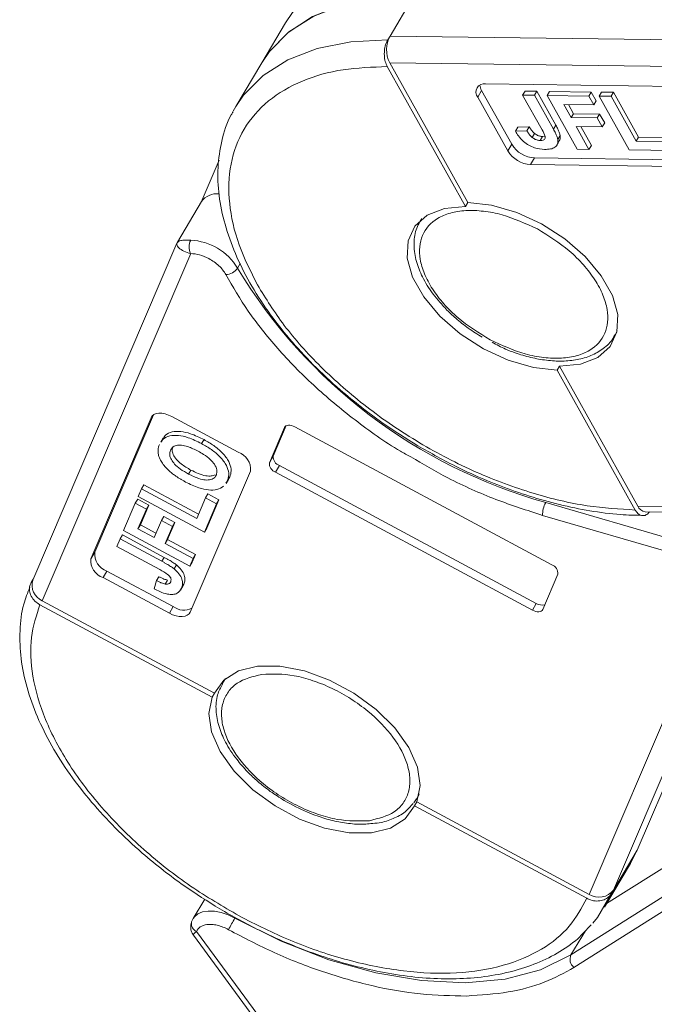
# Model space of a CAD drawing. Header units: millimetres. Extents: x 3199 to 4123, y -210 to 442.
# Tile 19 of 39: x 3573 to 3606, y 310 to 362. Entities that reach past the tile are written whole.
import ezdxf

# ---------------------------------------------------------------- set-up
doc = ezdxf.new("R2010")
doc.units = ezdxf.units.MM

msp = doc.modelspace()

# ---------------------------------------------------------------- linework, layer by layer
at = {"color": 7, "linetype": 'Continuous', "lineweight": 15}
for p, q in [((3592.386, 361.133), (3593.639, 363.238)), ((3586.834, 361.825), (3585.581, 359.72)), ((3592.261, 360.923), (3592.386, 361.133)), ((3619.622, 360.774), (3592.386, 361.133)), ((3585.581, 359.72), (3584.203, 357.405)), ((3596.391, 352.099), (3592.242, 359.509)), ((3592.368, 359.719), (3620.516, 359.348)), ((3596.516, 352.309), (3592.368, 359.719)), ((3597.039, 357.889), (3597.247, 358.24)), ((3597.247, 358.24), (3598.843, 355.39)), ((3608.886, 358.44), (3597.456, 358.591)), ((3599.55, 358.21), (3599.425, 357.999)), ((3599.55, 358.21), (3600.178, 358.202)), ((3597.039, 357.889), (3598.634, 355.04)), ((3599.425, 357.999), (3600.457, 356.155)), ((3600.053, 357.991), (3599.425, 357.999)), ((3600.053, 357.991), (3600.178, 358.202)), ((3601.059, 356.195), (3600.053, 357.991)), ((3600.178, 358.202), (3601.184, 356.405)), ((3600.723, 357.982), (3600.848, 358.193)), ((3600.723, 357.982), (3602.318, 355.132)), ((3602.942, 357.953), (3600.723, 357.982)), ((3600.848, 358.193), (3603.067, 358.164)), ((3602.942, 357.953), (3603.067, 358.164)), ((3603.207, 357.478), (3602.942, 357.953)), ((3603.067, 358.164), (3603.333, 357.689)), ((3603.207, 357.478), (3603.333, 357.689)), ((3603.486, 357.946), (3603.611, 358.156)), ((3603.486, 357.946), (3605.081, 355.096)), ((3604.114, 357.938), (3603.486, 357.946)), ((3603.611, 358.156), (3604.239, 358.148)), ((3604.114, 357.938), (3604.239, 358.148)), ((3605.443, 355.563), (3604.114, 357.938)), ((3604.239, 358.148), (3605.569, 355.773)), ((3584.059, 357.148), (3584.203, 357.405)), ((3601.617, 357.499), (3603.207, 357.478)), ((3602.005, 356.805), (3601.617, 357.499)), ((3601.861, 357.496), (3602.13, 357.015)), ((3602.005, 356.805), (3602.13, 357.015)), ((3603.387, 356.787), (3602.005, 356.805)), ((3602.13, 357.015), (3603.512, 356.997)), ((3603.387, 356.787), (3603.512, 356.997)), ((3603.653, 356.312), (3603.387, 356.787)), ((3603.512, 356.997), (3603.778, 356.522)), ((3599.044, 356.082), (3599.169, 356.293)), ((3599.169, 356.293), (3599.776, 356.321)), ((3599.776, 356.321), (3599.651, 356.111)), ((3601.184, 356.405), (3601.059, 356.195)), ((3602.271, 356.33), (3603.653, 356.312)), ((3602.946, 355.124), (3602.271, 356.33)), ((3602.516, 356.327), (3603.071, 355.335)), ((3603.653, 356.312), (3603.778, 356.522)), ((3599.651, 356.111), (3599.044, 356.082)), ((3600.06, 355.965), (3599.935, 355.755)), ((3600.484, 355.804), (3600.359, 355.593)), ((3600.484, 355.804), (3600.609, 355.817)), ((3601.416, 355.864), (3601.291, 355.654)), ((3605.443, 355.563), (3605.569, 355.773)), ((3605.569, 355.773), (3607.243, 355.751)), ((3598.634, 355.04), (3598.843, 355.39)), ((3601.203, 355.298), (3601.265, 355.402)), ((3601.274, 355.416), (3601.328, 355.508)), ((3602.318, 355.132), (3602.946, 355.124)), ((3602.946, 355.124), (3603.071, 355.335)), ((3605.081, 355.096), (3607.384, 355.066)), ((3607.118, 355.541), (3605.443, 355.563)), ((3599.849, 354.316), (3600.058, 354.667)), ((3600.058, 354.667), (3611.488, 354.516)), ((3583.313, 354.548), (3582.359, 352.319)), ((3599.849, 354.316), (3611.279, 354.166)), ((3582.382, 352.357), (3581.104, 350.209)), ((3596.516, 352.309), (3596.391, 352.099)), ((3581.07, 350.144), (3573.428, 332.281)), ((3573.93, 331.186), (3581.806, 349.597)), ((3584.291, 348.822), (3584.441, 349.074)), ((3604.314, 345.245), (3604.43, 345.44)), ((3604.444, 345.505), (3604.337, 345.286)), ((3601.257, 343.406), (3601.382, 343.617)), ((3605.53, 336.207), (3601.382, 343.617)), ((3605.405, 335.997), (3601.257, 343.406)), ((3579.826, 341.039), (3576.714, 333.766)), ((3579.704, 340.891), (3576.506, 333.415)), ((3579.704, 340.891), (3579.749, 340.967)), ((3584.329, 339.065), (3580.812, 340.953)), ((3586.882, 340.471), (3586.191, 338.858)), ((3586.782, 340.376), (3585.983, 338.507)), ((3586.782, 340.376), (3586.805, 340.414)), ((3600.968, 333.093), (3587.336, 340.407)), ((3580.341, 339.813), (3580.216, 339.603)), ((3582.515, 339.728), (3582.389, 339.517)), ((3585.983, 338.507), (3586.191, 338.858)), ((3581.816, 338.116), (3581.691, 337.905)), ((3581.782, 330.584), (3584.98, 338.06)), ((3586.308, 338.004), (3586.517, 338.355)), ((3586.308, 338.004), (3599.94, 330.69)), ((3586.517, 338.355), (3600.148, 331.041)), ((3579.196, 337.123), (3579.322, 337.333)), ((3579.322, 337.333), (3582.225, 335.776)), ((3583.756, 337.542), (3583.669, 337.419)), ((3583.686, 337.409), (3583.811, 337.62)), ((3583.882, 337.752), (3583.756, 337.542)), ((3583.882, 337.752), (3583.795, 337.63)), ((3579.196, 337.123), (3579.021, 336.712)), ((3582.128, 335.55), (3579.196, 337.123)), ((3582.596, 336.645), (3582.722, 336.856)), ((3582.722, 336.856), (3583.308, 336.541)), ((3578.868, 336.356), (3578.248, 334.905)), ((3578.868, 336.356), (3578.994, 336.566)), ((3579.455, 336.041), (3578.868, 336.356)), ((3578.994, 336.566), (3579.58, 336.252)), ((3579.021, 336.712), (3582.538, 334.825)), ((3582.596, 336.645), (3582.128, 335.55)), ((3582.538, 334.825), (3583.183, 336.331)), ((3583.183, 336.331), (3582.596, 336.645)), ((3583.308, 336.541), (3582.664, 335.035)), ((3583.183, 336.331), (3583.308, 336.541)), ((3609.042, 333.954), (3600.652, 336.394)), ((3579.01, 335.001), (3579.455, 336.041)), ((3579.58, 336.252), (3579.135, 335.211)), ((3579.455, 336.041), (3579.58, 336.252)), ((3631.2, 335.869), (3605.53, 336.207)), ((3605.935, 335.909), (3631.217, 335.575)), ((3580.253, 335.445), (3579.866, 334.541)), ((3580.253, 335.445), (3580.378, 335.655)), ((3580.839, 335.13), (3580.253, 335.445)), ((3580.378, 335.655), (3580.965, 335.341)), ((3580.965, 335.341), (3580.578, 334.437)), ((3580.839, 335.13), (3580.965, 335.341)), ((3600.484, 335.712), (3608.875, 333.272)), ((3578.248, 334.905), (3581.765, 333.017)), ((3579.01, 335.001), (3579.135, 335.211)), ((3579.866, 334.541), (3579.01, 335.001)), ((3579.135, 335.211), (3579.963, 334.767)), ((3580.453, 334.227), (3580.839, 335.13)), ((3582.664, 335.035), (3582.538, 334.825)), ((3578.06, 334.467), (3577.884, 334.056)), ((3578.06, 334.467), (3578.185, 334.677)), ((3580.278, 333.277), (3578.06, 334.467)), ((3578.185, 334.677), (3580.403, 333.487)), ((3580.453, 334.227), (3580.578, 334.437)), ((3581.941, 333.428), (3580.453, 334.227)), ((3580.578, 334.437), (3582.066, 333.639)), ((3576.506, 333.415), (3576.714, 333.766)), ((3577.884, 334.056), (3580.161, 332.834)), ((3580.403, 333.487), (3580.278, 333.277)), ((3581.765, 333.017), (3581.941, 333.428)), ((3581.891, 333.228), (3581.765, 333.017)), ((3582.066, 333.639), (3581.891, 333.228)), ((3581.941, 333.428), (3582.066, 333.639)), ((3577.157, 332.409), (3577.365, 332.76)), ((3577.365, 332.76), (3580.883, 330.873)), ((3581.052, 333.082), (3580.927, 332.871)), ((3573.343, 332.149), (3573.445, 332.322)), ((3577.157, 332.409), (3580.674, 330.522)), ((3579.995, 332.25), (3579.865, 331.815)), ((3580.121, 332.46), (3579.995, 332.25)), ((3580.582, 332.281), (3580.457, 332.071)), ((3600.494, 330.721), (3601.293, 332.59)), ((3610.134, 332.404), (3602.952, 315.615)), ((3581.271, 331.753), (3581.396, 331.963)), ((3581.445, 332.056), (3581.319, 331.846)), ((3581.445, 332.056), (3581.375, 331.978)), ((3604.249, 315.845), (3611.176, 332.037)), ((3583.076, 326.279), (3573.93, 331.186)), ((3582.951, 326.069), (3573.805, 330.976)), ((3580.674, 330.522), (3580.883, 330.873)), ((3599.94, 330.69), (3600.148, 331.041)), ((3583.473, 326.785), (3583.66, 327.059)), ((3583.61, 327.015), (3583.494, 326.82)), ((3583.076, 326.279), (3582.951, 326.069)), ((3608.733, 325.503), (3605.502, 317.95)), ((3593.936, 320.943), (3593.805, 320.683)), ((3593.805, 320.683), (3593.922, 320.878)), ((3593.68, 320.312), (3593.805, 320.523)), ((3602.827, 315.405), (3593.68, 320.312)), ((3602.952, 315.615), (3593.805, 320.523)), ((3603.882, 315.127), (3608.326, 317.93)), ((3605.502, 317.95), (3604.249, 315.845)), ((3605.502, 317.95), (3605.149, 317.257)), ((3603.771, 314.941), (3605.149, 317.257)), ((3606.864, 315.474), (3601.988, 312.399)), ((3604.249, 315.845), (3604.124, 315.635)), ((3582.549, 315.365), (3581.932, 314.33)), ((3602.15, 311.733), (3607.026, 314.808)), ((3581.883, 314.228), (3581.932, 314.33)), ((3581.951, 313.453), (3599.625, 289.423)), ((3600.013, 289.314), (3582.116, 313.647)), ((3601.988, 312.399), (3602.753, 313.684))]:
    msp.add_line(p, q, dxfattribs=at)
at = {"color": 7, "linetype": 'Continuous', "lineweight": 15, "flags": 128}
for points in [[(3585.581, 359.72), (3585.955, 360.273), (3586.979, 361.325), (3588.28, 362.162), (3589.833, 362.768), (3591.606, 363.129), (3593.562, 363.239), (3593.639, 363.238)], [(3585.581, 359.72), (3585.988, 360.316), (3587.023, 361.361), (3588.335, 362.19), (3589.897, 362.786), (3591.677, 363.138), (3593.639, 363.238)], [(3586.834, 361.825), (3587.207, 362.377), (3587.454, 362.68)], [(3584.203, 357.405), (3584.61, 358.001), (3585.645, 359.045), (3586.957, 359.874), (3588.519, 360.471), (3590.299, 360.823), (3592.261, 360.923)], [(3601.257, 343.406), (3599.994, 343.548), (3598.664, 343.935), (3597.343, 344.543), (3596.107, 345.338), (3595.03, 346.273), (3594.173, 347.294), (3593.587, 348.342), (3593.304, 349.355), (3593.343, 350.276), (3593.7, 351.049), (3594.355, 351.631), (3595.269, 351.988), (3596.391, 352.099)], [(3596.516, 352.309), (3597.778, 352.167), (3599.109, 351.781), (3600.43, 351.173), (3601.665, 350.378), (3602.743, 349.443), (3603.599, 348.422), (3604.186, 347.374), (3604.468, 346.361), (3604.43, 345.44), (3604.073, 344.666), (3603.418, 344.084), (3602.503, 343.728), (3601.382, 343.617)], [(3580.812, 340.953), (3580.636, 341.035), (3580.458, 341.093), (3580.284, 341.125), (3580.123, 341.13), (3579.979, 341.108), (3579.858, 341.059), (3579.765, 340.986), (3579.704, 340.891)], [(3587.336, 340.407), (3587.248, 340.448), (3587.159, 340.477), (3587.073, 340.493), (3586.992, 340.495), (3586.92, 340.484), (3586.859, 340.46), (3586.813, 340.423), (3586.782, 340.376)], [(3580.674, 330.522), (3580.85, 330.44), (3581.028, 330.382), (3581.201, 330.35), (3581.363, 330.345), (3581.507, 330.367), (3581.628, 330.416), (3581.721, 330.489), (3581.782, 330.584)], [(3599.94, 330.69), (3600.028, 330.649), (3600.117, 330.62), (3600.203, 330.604), (3600.284, 330.602), (3600.356, 330.613), (3600.416, 330.637), (3600.463, 330.674), (3600.494, 330.721)], [(3583.076, 326.279), (3583.566, 326.975), (3584.338, 327.463), (3585.349, 327.715), (3586.54, 327.716), (3587.841, 327.467), (3589.178, 326.981), (3590.471, 326.287), (3591.646, 325.426), (3592.635, 324.446), (3593.38, 323.406), (3593.839, 322.366), (3593.983, 321.386), (3593.805, 320.523)], [(3593.68, 320.312), (3593.191, 319.616), (3592.418, 319.128), (3591.407, 318.876), (3590.216, 318.875), (3588.915, 319.124), (3587.579, 319.61), (3586.286, 320.304), (3585.11, 321.165), (3584.121, 322.145), (3583.376, 323.185), (3582.918, 324.225), (3582.773, 325.205), (3582.951, 326.069)], [(3593.805, 320.683), (3593.799, 320.673), (3593.651, 320.459)], [(3604.124, 315.635), (3603.398, 314.389), (3603.151, 314.086)], [(3581.932, 314.33), (3582.003, 314.427), (3582.19, 314.581), (3582.437, 314.683), (3582.733, 314.729), (3583.066, 314.718), (3583.424, 314.648), (3583.79, 314.525), (3584.151, 314.351)], [(3601.988, 312.399), (3600.378, 311.618), (3598.49, 311.124), (3596.369, 310.928), (3594.065, 311.037), (3591.633, 311.447), (3589.131, 312.148), (3586.617, 313.124), (3584.151, 314.351)], [(3581.883, 314.228), (3581.851, 314.155), (3581.845, 314.136)]]:
    msp.add_lwpolyline(points, dxfattribs=at)
at = {"color": 7, "linetype": 'Continuous', "lineweight": 15}
for centre, radius, start, end in [((3593.741, 360.408), 1.537, 151.8473, 206.6363), ((3597.381, 358.161), 0.437, 80.0385, 218.4558), ((3597.792, 358.572), 0.637, 183.5337, 211.3463), ((3600.148, 356.201), 1.537, 211.8473, 266.6363), ((3599.94, 355.85), 1.537, 211.8473, 266.6363), ((3583.19, 351.763), 1.004, 83.2276, 143.6687), ((3582.473, 349.949), 0.755, 152.0019, 207.8718), ((3581.672, 347.255), 3.052, 30.9042, 87.4669), ((3583.664, 349.238), 0.753, 270.4186, 326.4525), ((3608.171, 363.276), 27.914, 211.184, 254.3716), ((3584.014, 338.148), 0.97, 354.7696, 71.0567), ((3586.466, 338.463), 0.485, 174.7696, 251.0567), ((3586.674, 338.813), 0.485, 174.7696, 251.0567), ((3601.722, 335.77), 1.239, 149.7579, 182.6723), ((3605.975, 336.387), 0.48, 201.986, 265.1854), ((3577.68, 333.678), 0.97, 174.7696, 251.0567), ((3577.471, 333.327), 0.97, 174.7696, 251.0567), ((3600.81, 332.634), 0.485, 354.7696, 71.0567), ((3574.276, 332.007), 0.891, 162.1026, 247.141), ((3581.446, 331.633), 0.946, 233.4796, 296.5705), ((3600.445, 331.502), 0.548, 237.2005, 286.6871), ((3603.476, 316.431), 0.97, 237.2728, 322.8179), ((3592.097, 309.62), 9.248, 149.2306, 153.5502), ((3582.304, 314.07), 0.463, 171.8531, 246.0563), ((3602.488, 312.168), 0.551, 155.1641, 232.1261)]:
    msp.add_arc(centre, radius, start, end, dxfattribs=at)
for points, knots in [([(3592.242, 359.509), (3592.202, 359.597), (3592.122, 359.772), (3592.074, 360.107), (3592.09, 360.446), (3592.159, 360.729), (3592.232, 360.868), (3592.261, 360.923)], [0, 0, 0, 0, 0.2146939, 0.4293877, 0.6440816, 0.8587754, 1, 1, 1, 1]), ([(3585.353, 347.93), (3584.995, 348.647), (3584.259, 350.123), (3583.781, 352.304), (3583.845, 354.394), (3584.544, 356.251), (3585.842, 357.751), (3587.649, 358.804), (3589.794, 359.425), (3591.442, 359.481), (3592.242, 359.509)], [0, 0, 0, 0, 0.116516, 0.240011, 0.368641, 0.5, 0.631359, 0.759989, 0.883484, 1, 1, 1, 1]), ([(3584.058, 357.111), (3584.025, 357.06), (3583.723, 356.595), (3583.432, 355.602), (3583.21, 354.169), (3583.278, 352.684), (3583.589, 351.155), (3584.141, 349.604), (3584.911, 348.057), (3585.879, 346.539), (3587.013, 345.081), (3588.299, 343.683), (3589.594, 342.475), (3590.831, 341.463), (3592.186, 340.452), (3593.215, 339.809), (3593.857, 339.408)], [0, 0, 0, 0, 0.010805, 0.097338, 0.17754, 0.25823, 0.339001, 0.419453, 0.499309, 0.578247, 0.655827, 0.730865, 0.807685, 0.863287, 0.914684, 1, 1, 1, 1]), ([(3599.776, 356.321), (3599.787, 356.303), (3599.809, 356.268), (3599.844, 356.214), (3599.882, 356.161), (3599.927, 356.101), (3599.983, 356.034), (3600.034, 355.988), (3600.06, 355.965)], [0, 0, 0, 0, 0.146273, 0.292648, 0.438947, 0.585584, 0.790322, 1, 1, 1, 1]), ([(3600.359, 355.593), (3600.413, 355.595), (3600.501, 355.598), (3600.59, 355.642), (3600.631, 355.709), (3600.606, 355.883), (3600.522, 356.036), (3600.457, 356.155)], [0, 0, 0, 0, 0.18477, 0.299721, 0.415218, 0.548197, 1, 1, 1, 1]), ([(3601.059, 356.195), (3601.078, 356.159), (3601.117, 356.088), (3601.167, 355.989), (3601.21, 355.898), (3601.242, 355.816), (3601.273, 355.734), (3601.285, 355.68), (3601.291, 355.654)], [0, 0, 0, 0, 0.195253, 0.390637, 0.541833, 0.693381, 0.846202, 1, 1, 1, 1]), ([(3601.184, 356.405), (3601.203, 356.369), (3601.242, 356.298), (3601.293, 356.199), (3601.335, 356.109), (3601.368, 356.027), (3601.399, 355.944), (3601.41, 355.891), (3601.416, 355.864)], [0, 0, 0, 0, 0.195253, 0.390637, 0.541833, 0.693381, 0.846202, 1, 1, 1, 1]), ([(3600.584, 355.119), (3600.409, 355.133), (3600.137, 355.155), (3599.742, 355.334), (3599.438, 355.554), (3599.205, 355.816), (3599.092, 356.002), (3599.044, 356.082)], [0, 0, 0, 0, 0.294754, 0.457598, 0.620446, 0.836095, 1, 1, 1, 1]), ([(3599.651, 356.111), (3599.662, 356.093), (3599.684, 356.057), (3599.719, 356.004), (3599.756, 355.951), (3599.802, 355.891), (3599.857, 355.824), (3599.909, 355.778), (3599.935, 355.755)], [0, 0, 0, 0, 0.146273, 0.292648, 0.438947, 0.585584, 0.790322, 1, 1, 1, 1]), ([(3599.935, 355.755), (3599.959, 355.736), (3600.009, 355.699), (3600.09, 355.654), (3600.172, 355.622), (3600.244, 355.604), (3600.306, 355.595), (3600.341, 355.594), (3600.359, 355.593)], [0, 0, 0, 0, 0.189934, 0.385839, 0.560405, 0.742121, 0.870181, 1, 1, 1, 1]), ([(3600.06, 355.965), (3600.084, 355.947), (3600.134, 355.91), (3600.215, 355.865), (3600.298, 355.833), (3600.369, 355.815), (3600.432, 355.806), (3600.467, 355.804), (3600.484, 355.804)], [0, 0, 0, 0, 0.189934, 0.385839, 0.560405, 0.742121, 0.870181, 1, 1, 1, 1]), ([(3601.291, 355.654), (3601.294, 355.569), (3601.3, 355.4), (3601.151, 355.223), (3600.903, 355.128), (3600.694, 355.122), (3600.584, 355.119)], [0, 0, 0, 0, 0.249405, 0.499779, 0.737005, 1, 1, 1, 1]), ([(3601.416, 355.864), (3601.423, 355.777), (3601.435, 355.638), (3601.347, 355.55), (3601.315, 355.517)], [0, 0, 0, 0, 0.62647, 1, 1, 1, 1]), ([(3594.063, 351.457), (3593.94, 351.233), (3593.686, 350.77), (3593.628, 349.94), (3593.782, 349.09), (3594.155, 348.215), (3594.61, 347.487), (3594.996, 347.06), (3595.12, 346.923)], [0, 0, 0, 0, 0.17547, 0.362247, 0.543898, 0.714801, 0.908547, 1, 1, 1, 1]), ([(3597.693, 345.026), (3597.101, 345.392), (3596.191, 345.954), (3595.221, 346.925), (3594.609, 347.719), (3594.182, 348.527), (3593.891, 349.524), (3593.995, 350.621), (3594.693, 351.4), (3595.57, 351.77), (3596.399, 351.903), (3597.335, 351.867), (3598.618, 351.629), (3599.58, 351.187), (3600.205, 350.9)], [0, 0, 0, 0, 0.119728, 0.18418, 0.25, 0.31582, 0.380272, 0.5, 0.619728, 0.68418, 0.75, 0.81582, 0.880272, 1, 1, 1, 1]), ([(3600.205, 350.9), (3600.797, 350.534), (3601.707, 349.972), (3602.677, 349.001), (3603.289, 348.207), (3603.716, 347.399), (3604.007, 346.402), (3603.903, 345.305), (3603.205, 344.527), (3602.328, 344.156), (3601.499, 344.023), (3600.563, 344.059), (3599.28, 344.297), (3598.318, 344.739), (3597.693, 345.026)], [0, 0, 0, 0, 0.119728, 0.18418, 0.25, 0.31582, 0.380272, 0.5, 0.619728, 0.68418, 0.75, 0.81582, 0.880272, 1, 1, 1, 1]), ([(3581.806, 349.597), (3581.679, 349.636), (3581.408, 349.72), (3581.162, 349.9), (3581.042, 350.067), (3581.073, 350.138), (3581.089, 350.173)], [0, 0, 0, 0, 0.234359, 0.498216, 0.748481, 1, 1, 1, 1]), ([(3581.089, 350.173), (3581.129, 350.221), (3581.191, 350.295), (3581.486, 350.305), (3581.707, 350.304), (3581.807, 350.304)], [0, 0, 0, 0, 0.4984129, 0.772928, 1, 1, 1, 1]), ([(3582.773, 349.329), (3582.869, 349.273), (3583.061, 349.161), (3583.312, 348.951), (3583.526, 348.723), (3583.621, 348.565), (3583.669, 348.485)], [0, 0, 0, 0, 0.249897, 0.499995, 0.749897, 1, 1, 1, 1]), ([(3583.669, 348.485), (3584.046, 347.836), (3584.813, 346.514), (3586.398, 344.533), (3588.295, 342.582), (3590.5, 340.759), (3592.26, 339.487), (3593.301, 338.913), (3593.485, 338.811)], [0, 0, 0, 0, 0.182442, 0.371521, 0.565297, 0.76151, 0.957723, 1, 1, 1, 1]), ([(3605.405, 335.997), (3604.562, 336.046), (3602.826, 336.146), (3599.949, 336.834), (3596.928, 337.95), (3593.918, 339.508), (3591.113, 341.41), (3588.691, 343.534), (3586.715, 345.735), (3585.798, 347.213), (3585.353, 347.93)], [0, 0, 0, 0, 0.116516, 0.240011, 0.368641, 0.5, 0.631359, 0.759989, 0.883484, 1, 1, 1, 1]), ([(3595.12, 346.923), (3595.194, 346.836), (3595.417, 346.573), (3595.895, 346.14), (3596.535, 345.623), (3597.028, 345.312), (3597.278, 345.155)], [0, 0, 0, 0, 0.128812, 0.392202, 0.692601, 1, 1, 1, 1]), ([(3597.799, 344.893), (3598.036, 344.765), (3598.437, 344.549), (3599.132, 344.291), (3599.863, 344.072), (3600.705, 343.92), (3601.537, 343.875), (3602.337, 343.954), (3603.08, 344.169), (3603.724, 344.548), (3604.161, 344.937), (3604.287, 345.239), (3604.316, 345.309)], [0, 0, 0, 0, 0.092156, 0.156141, 0.260866, 0.367103, 0.478947, 0.593807, 0.711521, 0.83292, 0.961183, 1, 1, 1, 1]), ([(3580.232, 339.592), (3580.267, 339.65), (3580.361, 339.808), (3580.681, 339.946), (3581.149, 339.97), (3581.743, 339.836), (3582.152, 339.634), (3582.389, 339.517)], [0, 0, 0, 0, 0.1192334, 0.3291839, 0.5288363, 0.7269219, 1, 1, 1, 1]), ([(3580.358, 339.803), (3580.392, 339.86), (3580.487, 340.019), (3580.806, 340.157), (3581.274, 340.18), (3581.868, 340.046), (3582.277, 339.844), (3582.515, 339.728)], [0, 0, 0, 0, 0.119233, 0.329184, 0.528836, 0.726922, 1, 1, 1, 1]), ([(3580.091, 338.947), (3580.085, 338.981), (3580.074, 339.048), (3580.072, 339.142), (3580.078, 339.231), (3580.093, 339.314), (3580.115, 339.395), (3580.135, 339.446), (3580.146, 339.471)], [0, 0, 0, 0, 0.173824, 0.348753, 0.509989, 0.671947, 0.83568, 1, 1, 1, 1]), ([(3582.197, 339.115), (3582.016, 339.206), (3581.725, 339.351), (3581.315, 339.449), (3581.028, 339.431), (3580.828, 339.328), (3580.765, 339.217), (3580.734, 339.162)], [0, 0, 0, 0, 0.30115, 0.485556, 0.671153, 0.838464, 1, 1, 1, 1]), ([(3582.389, 339.517), (3582.564, 339.417), (3582.915, 339.217), (3583.393, 338.818), (3583.723, 338.372), (3583.851, 337.947), (3583.813, 337.69), (3583.765, 337.564), (3583.756, 337.542)], [0, 0, 0, 0, 0.1916319, 0.3847476, 0.5975386, 0.7794336, 0.9598804, 1, 1, 1, 1]), ([(3582.515, 339.728), (3582.689, 339.628), (3583.04, 339.427), (3583.518, 339.029), (3583.849, 338.583), (3583.976, 338.157), (3583.938, 337.901), (3583.89, 337.775), (3583.882, 337.752)], [0, 0, 0, 0, 0.1916319, 0.3847476, 0.5975386, 0.7794336, 0.9598804, 1, 1, 1, 1]), ([(3580.685, 338.057), (3580.616, 338.123), (3580.477, 338.257), (3580.336, 338.439), (3580.236, 338.59), (3580.172, 338.709), (3580.119, 338.829), (3580.101, 338.908), (3580.091, 338.947)], [0, 0, 0, 0, 0.234577, 0.474616, 0.602394, 0.731366, 0.864712, 1, 1, 1, 1]), ([(3580.734, 339.162), (3580.712, 339.082), (3580.671, 338.936), (3580.765, 338.673), (3580.955, 338.411), (3581.276, 338.142), (3581.544, 337.989), (3581.691, 337.905)], [0, 0, 0, 0, 0.206921, 0.375523, 0.544118, 0.748218, 1, 1, 1, 1]), ([(3581.816, 338.116), (3581.641, 338.217), (3581.357, 338.38), (3581.031, 338.677), (3580.861, 338.94), (3580.801, 339.184), (3580.84, 339.31), (3580.86, 339.372)], [0, 0, 0, 0, 0.299074, 0.482606, 0.667295, 0.837167, 1, 1, 1, 1]), ([(3583.17, 337.855), (3583.191, 337.943), (3583.233, 338.112), (3583.094, 338.41), (3582.843, 338.698), (3582.529, 338.929), (3582.294, 339.061), (3582.197, 339.115)], [0, 0, 0, 0, 0.223014, 0.426715, 0.599743, 0.8345, 1, 1, 1, 1]), ([(3593.857, 339.408), (3594.554, 339.015), (3595.531, 338.462), (3597.019, 337.768), (3598.294, 337.236), (3599.814, 336.706), (3601.394, 336.263), (3603.013, 335.935), (3604.5, 335.738), (3605.41, 335.72), (3605.802, 335.712)], [0, 0, 0, 0, 0.178286, 0.250354, 0.369384, 0.491916, 0.622288, 0.757119, 0.895134, 1, 1, 1, 1]), ([(3593.485, 338.811), (3594.138, 338.43), (3595.606, 337.574), (3597.976, 336.521), (3599.658, 335.978), (3600.484, 335.712)], [0, 0, 0, 0, 0.289663, 0.651175, 1, 1, 1, 1]), ([(3581.539, 337.482), (3581.495, 337.506), (3581.407, 337.553), (3581.278, 337.629), (3581.149, 337.708), (3581.006, 337.804), (3580.847, 337.918), (3580.739, 338.01), (3580.685, 338.057)], [0, 0, 0, 0, 0.144333, 0.288896, 0.43326, 0.578073, 0.787796, 1, 1, 1, 1]), ([(3581.691, 337.905), (3581.872, 337.815), (3582.169, 337.668), (3582.588, 337.573), (3582.889, 337.597), (3583.086, 337.702), (3583.145, 337.81), (3583.17, 337.855)], [0, 0, 0, 0, 0.300079, 0.491507, 0.683928, 0.866896, 1, 1, 1, 1]), ([(3583.098, 337.866), (3583.035, 337.84), (3582.9, 337.786), (3582.586, 337.803), (3582.207, 337.918), (3581.945, 338.051), (3581.816, 338.116)], [0, 0, 0, 0, 0.198448, 0.424511, 0.717418, 1, 1, 1, 1]), ([(3583.554, 337.257), (3583.447, 337.189), (3583.237, 337.056), (3582.759, 337.041), (3582.178, 337.168), (3581.774, 337.366), (3581.539, 337.482)], [0, 0, 0, 0, 0.240522, 0.468714, 0.690349, 1, 1, 1, 1]), ([(3606.155, 335.906), (3606.125, 335.865), (3606.042, 335.756), (3605.873, 335.687), (3605.678, 335.707), (3605.516, 335.824), (3605.437, 335.948), (3605.405, 335.997)], [0, 0, 0, 0, 0.137735, 0.373469, 0.609202, 0.844936, 1, 1, 1, 1]), ([(3580.278, 333.277), (3580.322, 333.253), (3580.409, 333.205), (3580.53, 333.136), (3580.639, 333.071), (3580.737, 333.008), (3580.835, 332.943), (3580.896, 332.895), (3580.927, 332.871)], [0, 0, 0, 0, 0.195253, 0.390637, 0.541833, 0.693381, 0.846202, 1, 1, 1, 1]), ([(3580.403, 333.487), (3580.447, 333.463), (3580.535, 333.416), (3580.655, 333.347), (3580.765, 333.281), (3580.862, 333.218), (3580.96, 333.153), (3581.021, 333.106), (3581.052, 333.082)], [0, 0, 0, 0, 0.195253, 0.390637, 0.541833, 0.693381, 0.846202, 1, 1, 1, 1]), ([(3580.745, 332.187), (3580.757, 332.225), (3580.777, 332.286), (3580.753, 332.392), (3580.691, 332.489), (3580.496, 332.652), (3580.307, 332.755), (3580.161, 332.834)], [0, 0, 0, 0, 0.18477, 0.299721, 0.415218, 0.548197, 1, 1, 1, 1]), ([(3580.927, 332.871), (3581.019, 332.786), (3581.205, 332.614), (3581.357, 332.332), (3581.395, 332.068), (3581.345, 331.922), (3581.319, 331.846)], [0, 0, 0, 0, 0.249405, 0.499779, 0.737005, 1, 1, 1, 1]), ([(3581.052, 333.082), (3581.144, 332.996), (3581.33, 332.825), (3581.482, 332.542), (3581.52, 332.278), (3581.471, 332.133), (3581.445, 332.056)], [0, 0, 0, 0, 0.249405, 0.499779, 0.737005, 1, 1, 1, 1]), ([(3573.805, 330.976), (3573.71, 331.037), (3573.522, 331.158), (3573.33, 331.42), (3573.237, 331.705), (3573.249, 331.959), (3573.316, 332.095), (3573.343, 332.149)], [0, 0, 0, 0, 0.2146939, 0.4293877, 0.6440816, 0.8587754, 1, 1, 1, 1]), ([(3579.995, 332.25), (3580.017, 332.239), (3580.062, 332.216), (3580.129, 332.185), (3580.197, 332.154), (3580.274, 332.123), (3580.362, 332.09), (3580.425, 332.077), (3580.457, 332.071)], [0, 0, 0, 0, 0.146273, 0.292648, 0.438947, 0.585584, 0.790322, 1, 1, 1, 1]), ([(3580.121, 332.46), (3580.143, 332.449), (3580.187, 332.427), (3580.254, 332.395), (3580.322, 332.365), (3580.399, 332.333), (3580.487, 332.301), (3580.55, 332.288), (3580.582, 332.281)], [0, 0, 0, 0, 0.146273, 0.292648, 0.438947, 0.585584, 0.790322, 1, 1, 1, 1]), ([(3580.457, 332.071), (3580.483, 332.068), (3580.537, 332.063), (3580.607, 332.07), (3580.664, 332.092), (3580.702, 332.121), (3580.729, 332.154), (3580.739, 332.176), (3580.745, 332.187)], [0, 0, 0, 0, 0.189934, 0.385839, 0.560405, 0.742121, 0.870181, 1, 1, 1, 1]), ([(3573.277, 331.91), (3573.155, 331.61), (3572.862, 330.884), (3572.713, 329.601), (3572.767, 328.123), (3573.082, 326.592), (3573.632, 325.041), (3574.403, 323.494), (3575.371, 321.977), (3576.504, 320.519), (3577.791, 319.121), (3579.086, 317.913), (3580.323, 316.9), (3581.678, 315.89), (3582.707, 315.247), (3583.349, 314.846)], [0, 0, 0, 0, 0.0590031, 0.1426116, 0.2267283, 0.3109292, 0.3947982, 0.4780452, 0.5603354, 0.641211, 0.7194357, 0.7995172, 0.8574807, 0.9110603, 1, 1, 1, 1]), ([(3581.319, 331.846), (3581.258, 331.743), (3581.162, 331.585), (3580.863, 331.506), (3580.543, 331.531), (3580.197, 331.646), (3579.965, 331.764), (3579.865, 331.815)], [0, 0, 0, 0, 0.294754, 0.457598, 0.620446, 0.836095, 1, 1, 1, 1]), ([(3584.546, 314.38), (3583.674, 314.883), (3581.876, 315.92), (3579.381, 317.862), (3577.128, 320.07), (3575.298, 322.46), (3574.013, 324.882), (3573.35, 327.179), (3573.245, 329.254), (3573.622, 330.413), (3573.805, 330.976)], [0, 0, 0, 0, 0.116516, 0.240011, 0.368641, 0.5, 0.631359, 0.759989, 0.883484, 1, 1, 1, 1]), ([(3591.296, 319.519), (3590.742, 319.503), (3589.889, 319.478), (3588.578, 319.836), (3587.553, 320.251), (3586.563, 320.802), (3585.403, 321.64), (3584.24, 322.847), (3583.58, 324.119), (3583.411, 325.088), (3583.486, 325.781), (3583.774, 326.368), (3584.373, 326.978), (3585.108, 327.162), (3585.586, 327.282)], [0, 0, 0, 0, 0.119728, 0.18418, 0.25, 0.31582, 0.380272, 0.5, 0.619728, 0.68418, 0.75, 0.81582, 0.880272, 1, 1, 1, 1]), ([(3585.586, 327.282), (3586.14, 327.299), (3586.992, 327.324), (3588.304, 326.965), (3589.328, 326.551), (3590.318, 325.999), (3591.479, 325.161), (3592.642, 323.955), (3593.302, 322.682), (3593.471, 321.713), (3593.396, 321.021), (3593.108, 320.434), (3592.509, 319.824), (3591.774, 319.639), (3591.296, 319.519)], [0, 0, 0, 0, 0.119728, 0.18418, 0.25, 0.31582, 0.380272, 0.5, 0.619728, 0.68418, 0.75, 0.81582, 0.880272, 1, 1, 1, 1]), ([(3583.494, 326.763), (3583.396, 326.58), (3583.169, 326.159), (3583.121, 325.377), (3583.274, 324.528), (3583.643, 323.652), (3584.172, 322.839), (3584.779, 322.144), (3585.383, 321.576), (3586.027, 321.061), (3586.52, 320.75), (3586.77, 320.593)], [0, 0, 0, 0, 0.100877, 0.233461, 0.362405, 0.483721, 0.621251, 0.726594, 0.809254, 0.903529, 1, 1, 1, 1]), ([(3586.77, 320.593), (3587.178, 320.37), (3587.751, 320.058), (3588.623, 319.728), (3589.355, 319.509), (3590.195, 319.362), (3590.874, 319.309), (3591.245, 319.354), (3591.359, 319.368)], [0, 0, 0, 0, 0.267271, 0.374611, 0.550298, 0.72852, 0.91615, 1, 1, 1, 1]), ([(3591.359, 319.368), (3591.512, 319.379), (3591.941, 319.41), (3592.564, 319.614), (3593.192, 319.944), (3593.479, 320.279), (3593.61, 320.433)], [0, 0, 0, 0, 0.1594498, 0.4487569, 0.7471193, 1, 1, 1, 1]), ([(3602.827, 315.405), (3602.55, 314.893), (3601.979, 313.838), (3600.469, 312.629), (3598.455, 311.768), (3595.965, 311.372), (3593.155, 311.471), (3590.206, 312.054), (3587.292, 313.014), (3585.444, 313.934), (3584.546, 314.38)], [0, 0, 0, 0, 0.116516, 0.240011, 0.368641, 0.5, 0.631359, 0.759989, 0.883484, 1, 1, 1, 1]), ([(3604.124, 315.635), (3604.067, 315.561), (3603.954, 315.414), (3603.677, 315.285), (3603.359, 315.246), (3603.062, 315.294), (3602.893, 315.374), (3602.827, 315.405)], [0, 0, 0, 0, 0.214694, 0.429388, 0.644082, 0.858775, 1, 1, 1, 1]), ([(3583.349, 314.846), (3584.045, 314.452), (3585.023, 313.899), (3586.511, 313.206), (3587.786, 312.674), (3589.306, 312.143), (3590.886, 311.702), (3592.506, 311.37), (3594.126, 311.168), (3595.714, 311.11), (3597.246, 311.205), (3598.697, 311.459), (3600.052, 311.877), (3601.283, 312.473), (3602.314, 313.173), (3602.834, 313.749), (3603.063, 314.004)], [0, 0, 0, 0, 0.094824, 0.133154, 0.196462, 0.261633, 0.330973, 0.402685, 0.47609, 0.550694, 0.626219, 0.702537, 0.779636, 0.857684, 0.937089, 1, 1, 1, 1]), ([(3581.846, 314.137), (3581.826, 314.049), (3581.791, 313.889), (3581.832, 313.649), (3581.905, 313.527), (3581.948, 313.457)], [0, 0, 0, 0, 0.334366, 0.612638, 1, 1, 1, 1]), ([(3582.664, 314.015), (3582.75, 314.021), (3582.922, 314.033), (3583.217, 313.983), (3583.521, 313.89), (3583.718, 313.79), (3583.817, 313.739)], [0, 0, 0, 0, 0.249897, 0.499995, 0.749897, 1, 1, 1, 1]), ([(3582.116, 313.647), (3582.052, 313.595), (3581.95, 313.513), (3581.961, 313.488), (3581.965, 313.479)], [0, 0, 0, 0, 0.630583, 1, 1, 1, 1]), ([(3583.817, 313.739), (3584.622, 313.319), (3586.261, 312.462), (3588.834, 311.464), (3591.45, 310.72), (3594.04, 310.263), (3595.643, 310.236), (3596.445, 310.223)], [0, 0, 0, 0, 0.1904959, 0.3879206, 0.5902505, 0.7951252, 1, 1, 1, 1]), ([(3596.445, 310.223), (3597.197, 310.274), (3598.684, 310.374), (3600.607, 310.894), (3601.642, 311.457), (3602.15, 311.733)], [0, 0, 0, 0, 0.342787, 0.677263, 1, 1, 1, 1])]:
    msp.add_open_spline(points, degree=3, knots=knots, dxfattribs=at)
for points in [[(3581.806, 349.597), (3581.962, 349.585), (3582.275, 349.561), (3582.607, 349.406), (3582.773, 349.329)], [(3582.116, 313.647), (3582.17, 313.739), (3582.279, 313.923), (3582.535, 313.984), (3582.664, 314.015)]]:
    msp.add_open_spline(points, degree=3, dxfattribs=at)

doc.saveas('drawing.dxf')
